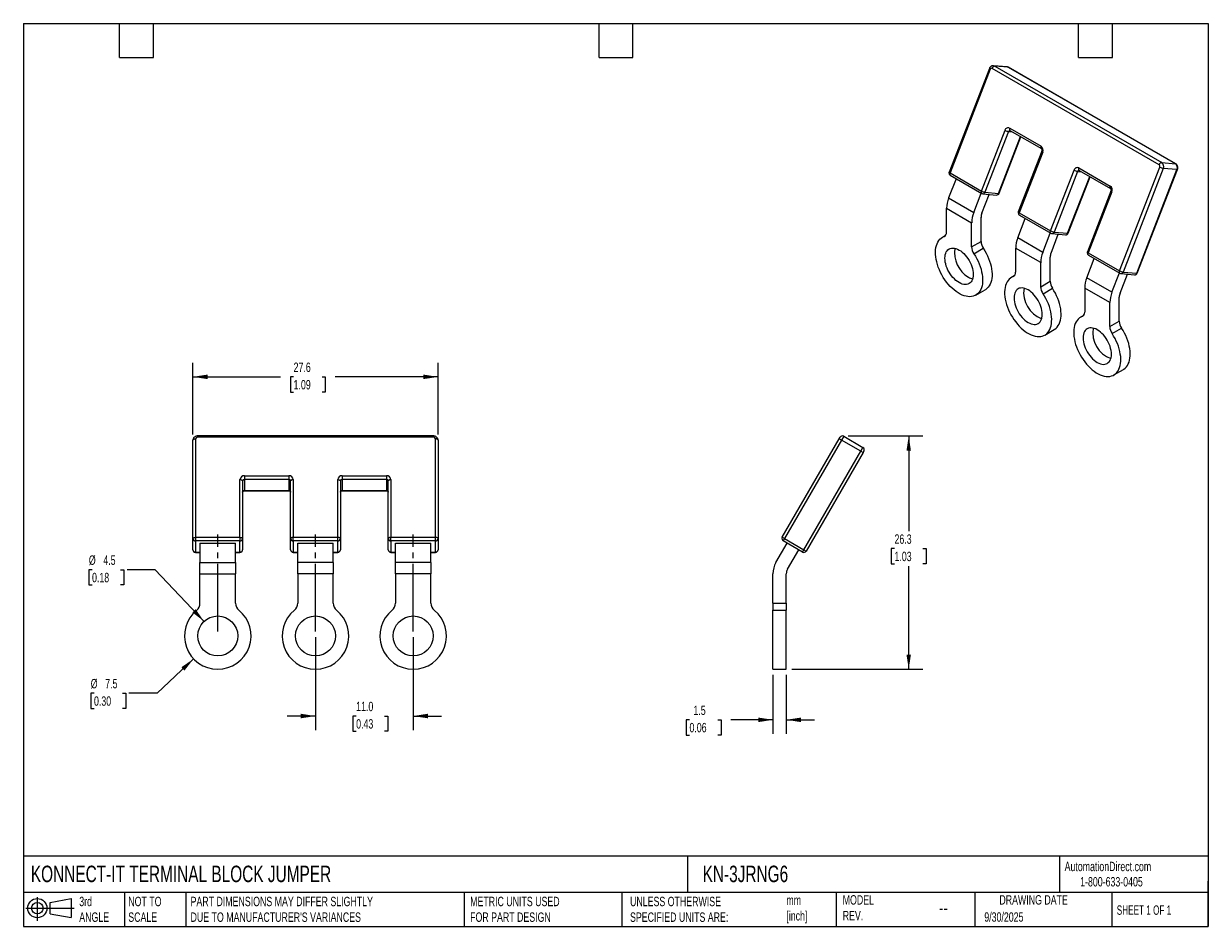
# Model space of a CAD drawing. Header units: millimetres. Extents: x 3 to 137, y 3 to 105.
import ezdxf

# ---------------------------------------------------------------- set-up
doc = ezdxf.new("R2010")
doc.units = ezdxf.units.MM
doc.header["$LTSCALE"] = 0.5
doc.linetypes.add('SLD-Center', pattern=[19.05, 15.24, -1.27, 1.27, -1.27])
doc.linetypes.add('SLD-Solid', pattern=[0])
doc.layers.add('CENTER', color=40, linetype='SLD-Center')
doc.layers.add('SLD-DEFPOINTS', color=7, linetype='Continuous')
doc.layers.add('DIMENSIONS', color=140, linetype='SLD-Solid', lineweight=25)
doc.layers.add('TEXT', color=140, linetype='SLD-Solid', lineweight=25)
doc.styles.add('SLDTEXTSTYLE0', font='TXT', dxfattribs={"width": 0.7})
doc.styles.add('SLDTEXTSTYLE1', font='TXT', dxfattribs={"width": 0.65})
doc.dimstyles.new('SLDDIMSTYLE0', dxfattribs={"dimtxt": 1.079004, "dimasz": 1.651, "dimexe": 0, "dimexo": 0.0625, "dimgap": 0.269751, "dimtad": 0, "dimtih": 1, "dimtoh": 1, "dimdec": 1, "dimrnd": 1e-09, "dimzin": 4, "dimdsep": 46, "dimtxsty": 'SLDTEXTSTYLE0', "dimsah": 1, "dimcen": 0.09, "dimadec": 0, "dimazin": 1, "dimtfac": 1, "dimtdec": 1, "dimtmove": 0, "dimatfit": 0, "dimfxl": 0, "dimfrac": 2, "dimtolj": 1, "dimtzin": 12, "dimarcsym": 0})
doc.dimstyles.new('SLDDIMSTYLE1', dxfattribs={"dimtxt": 1.079004, "dimasz": 1.651, "dimexe": 0, "dimexo": 0.0625, "dimgap": 0.269751, "dimtad": 0, "dimtih": 1, "dimtoh": 1, "dimdec": 1, "dimrnd": 1e-09, "dimzin": 12, "dimdsep": 46, "dimtxsty": 'SLDTEXTSTYLE0', "dimsah": 1, "dimcen": 0, "dimadec": 0, "dimazin": 3, "dimtfac": 1, "dimtdec": 1, "dimtofl": 0, "dimtmove": 0, "dimatfit": 3, "dimfxl": 0, "dimfrac": 2, "dimtolj": 1, "dimtzin": 12, "dimarcsym": 0})
doc.dimstyles.new('SLDDIMSTYLE2', dxfattribs={"dimtxt": 1.079004, "dimasz": 1.651, "dimexe": 0, "dimexo": 0.0625, "dimgap": 0.269751, "dimtad": 0, "dimtih": 1, "dimtoh": 1, "dimdec": 1, "dimrnd": 1e-09, "dimzin": 12, "dimdsep": 46, "dimtxsty": 'SLDTEXTSTYLE0', "dimsah": 1, "dimcen": 0.09, "dimadec": 0, "dimazin": 3, "dimtfac": 1, "dimtdec": 1, "dimtofl": 0, "dimtmove": 0, "dimatfit": 3, "dimfxl": 0, "dimfrac": 2, "dimtolj": 1, "dimtzin": 12, "dimarcsym": 0})
doc.dimstyles.new('SLDDIMSTYLE3', dxfattribs={"dimtxt": 1.079004, "dimasz": 1.651, "dimexe": 0, "dimexo": 0.0625, "dimgap": 0.269751, "dimtad": 0, "dimtih": 1, "dimtoh": 1, "dimdec": 1, "dimrnd": 1e-09, "dimzin": 12, "dimdsep": 46, "dimtxsty": 'SLDTEXTSTYLE0', "dimsah": 1, "dimcen": 0.09, "dimadec": 0, "dimazin": 3, "dimtfac": 1, "dimtdec": 1, "dimtmove": 0, "dimatfit": 0, "dimfxl": 0, "dimfrac": 2, "dimtolj": 1, "dimtzin": 12, "dimarcsym": 0})

# ---------------------------------------------------------------- blocks, each defined once
blk = doc.blocks.new('Block11')
at = {"color": 7, "linetype": 'SLD-Solid', "lineweight": 18}
for p, q in [((0, 1.44), (5.44, 1.44)), ((1.29, 2.66), (1.29, 0)), ((2.74, 2.08), (5.09, 2.52)), ((2.74, 0.8), (2.74, 2.08)), ((5.09, 2.52), (5.09, 0.37)), ((2.74, 0.8), (5.09, 0.37))]:
    blk.add_line(p, q, dxfattribs=at)
for radius in [1.08, 0.643]:
    blk.add_circle((1.29, 1.44), radius, dxfattribs=at)
blk = doc.blocks.new('Block12')
at = {"layer": 'SLD-DEFPOINTS'}
blk.add_blockref('Block11', (0, 0), dxfattribs=at)
blk = doc.blocks.new('_D')
at = {"layer": 'DIMENSIONS'}
for p, q in [((36.02, 35.73), (36.02, 25.26)), ((47.02, 35.73), (47.02, 25.26)), ((36.02, 26.84), (32.85, 26.84)), ((40.6, 26.84), (40.23, 26.84)), ((40.23, 26.84), (40.23, 25.13)), ((43.8, 26.84), (44.17, 26.84)), ((44.17, 26.84), (44.17, 25.13)), ((47.02, 26.84), (50.2, 26.84)), ((40.23, 25.13), (40.6, 25.13)), ((44.17, 25.13), (43.8, 25.13))]:
    blk.add_line(p, q, dxfattribs=at)
for points in [[(36.02, 26.84), (34.37, 27.1), (34.37, 26.59)], [(47.02, 26.84), (48.67, 26.59), (48.67, 27.1)]]:
    blk.add_solid(points, dxfattribs=at)
at = {"layer": 'DIMENSIONS', "char_height": 1.058, "attachment_point": 1, "style": 'SLDTEXTSTYLE0'}
for s, insert in [('11.0', (40.6, 28.45)), ('0.43', (40.6, 26.49))]:
    blk.add_mtext(s, dxfattribs=dict(at, insert=insert))
blk = doc.blocks.new('_D_1')
at = {"layer": 'DIMENSIONS'}
for p, q in [((10.87, 43.31), (10.51, 43.31)), ((10.51, 43.31), (10.51, 41.6)), ((14.08, 43.31), (14.44, 43.31)), ((14.44, 43.31), (14.44, 41.6)), ((17.98, 43.31), (14.81, 43.31)), ((23.48, 37.49), (17.98, 43.31)), ((10.51, 41.6), (10.87, 41.6)), ((14.44, 41.6), (14.08, 41.6))]:
    blk.add_line(p, q, dxfattribs=at)
blk.add_solid([(23.48, 37.49), (22.53, 38.87), (22.16, 38.52)], dxfattribs=at)
at = {"layer": 'DIMENSIONS', "char_height": 1.058, "attachment_point": 1, "style": 'SLDTEXTSTYLE0'}
for s, insert in [('%%c', (10.51, 44.92)), ('4.5', (12.14, 44.92)), ('0.18', (10.87, 42.96))]:
    blk.add_mtext(s, dxfattribs=dict(at, insert=insert))
blk = doc.blocks.new('_D_2')
at = {"layer": 'DIMENSIONS'}
for p, q in [((22.3, 33.28), (18.19, 29.41)), ((11.09, 29.41), (10.73, 29.41)), ((10.73, 29.41), (10.73, 27.7)), ((14.29, 29.41), (14.66, 29.41)), ((14.66, 29.41), (14.66, 27.7)), ((18.19, 29.41), (15.02, 29.41)), ((10.73, 27.7), (11.09, 27.7)), ((14.66, 27.7), (14.29, 27.7))]:
    blk.add_line(p, q, dxfattribs=at)
blk.add_solid([(22.3, 33.28), (20.92, 32.33), (21.27, 31.96)], dxfattribs=at)
at = {"layer": 'DIMENSIONS', "char_height": 1.058, "attachment_point": 1, "style": 'SLDTEXTSTYLE0'}
for s, insert in [('%%c', (10.72, 31.02)), ('7.5', (12.35, 31.02)), ('0.30', (11.09, 29.06))]:
    blk.add_mtext(s, dxfattribs=dict(at, insert=insert))
blk = doc.blocks.new('_D_3')
at = {"layer": 'DIMENSIONS'}
for p, q in [((22.22, 58.53), (22.22, 66.61)), ((49.82, 58.53), (49.82, 66.61)), ((22.22, 65.02), (32.1, 65.02)), ((33.56, 65.02), (33.2, 65.02)), ((33.2, 65.02), (33.2, 63.31)), ((36.76, 65.02), (37.13, 65.02)), ((37.13, 65.02), (37.13, 63.31)), ((49.82, 65.02), (38.23, 65.02)), ((33.2, 63.31), (33.56, 63.31)), ((37.13, 63.31), (36.76, 63.31))]:
    blk.add_line(p, q, dxfattribs=at)
for points in [[(22.22, 65.02), (23.87, 64.77), (23.87, 65.28)], [(49.82, 65.02), (48.17, 65.28), (48.17, 64.77)]]:
    blk.add_solid(points, dxfattribs=at)
at = {"layer": 'DIMENSIONS', "char_height": 1.058, "attachment_point": 1, "style": 'SLDTEXTSTYLE0'}
for s, insert in [('27.6', (33.56, 66.63)), ('1.09', (33.56, 64.67))]:
    blk.add_mtext(s, dxfattribs=dict(at, insert=insert))
blk = doc.blocks.new('_D_4')
at = {"layer": 'DIMENSIONS'}
for p, q in [((87.52, 31.47), (87.52, 24.83)), ((89.02, 31.47), (89.02, 24.83)), ((78.12, 26.42), (77.76, 26.42)), ((77.76, 26.42), (77.76, 24.7)), ((81.33, 26.42), (81.69, 26.42)), ((81.69, 26.42), (81.69, 24.7)), ((87.52, 26.42), (82.79, 26.42)), ((89.02, 26.42), (92.19, 26.42)), ((77.76, 24.7), (78.12, 24.7)), ((81.69, 24.7), (81.33, 24.7))]:
    blk.add_line(p, q, dxfattribs=at)
for points in [[(87.52, 26.42), (85.87, 26.67), (85.87, 26.16)], [(89.02, 26.42), (90.67, 26.16), (90.67, 26.67)]]:
    blk.add_solid(points, dxfattribs=at)
at = {"layer": 'DIMENSIONS', "char_height": 1.058, "attachment_point": 1, "style": 'SLDTEXTSTYLE0'}
for s, insert in [('1.5', (78.57, 28.02)), ('0.06', (78.12, 26.07))]:
    blk.add_mtext(s, dxfattribs=dict(at, insert=insert))
blk = doc.blocks.new('_D_5')
at = {"layer": 'DIMENSIONS'}
for p, q in [((95.97, 58.37), (104.39, 58.37)), ((102.8, 58.37), (102.8, 47.64)), ((101.2, 45.69), (100.83, 45.69)), ((100.83, 45.69), (100.83, 43.97)), ((104.4, 45.69), (104.76, 45.69)), ((104.76, 45.69), (104.76, 43.97)), ((100.83, 43.97), (101.2, 43.97)), ((102.8, 32.11), (102.8, 43.73)), ((104.76, 43.97), (104.4, 43.97)), ((89.65, 32.11), (104.39, 32.11))]:
    blk.add_line(p, q, dxfattribs=at)
for points in [[(102.8, 58.37), (102.55, 56.71), (103.05, 56.71)], [(102.8, 32.11), (103.05, 33.76), (102.55, 33.76)]]:
    blk.add_solid(points, dxfattribs=at)
at = {"layer": 'DIMENSIONS', "char_height": 1.058, "attachment_point": 1, "style": 'SLDTEXTSTYLE0'}
for s, insert in [('26.3', (101.2, 47.29)), ('1.03', (101.2, 45.34))]:
    blk.add_mtext(s, dxfattribs=dict(at, insert=insert))

msp = doc.modelspace()

# ---------------------------------------------------------------- linework, layer by layer
for p, q in [((113.87, 99.91), (112.34, 100.05)), ((111.88, 99.74), (107.35, 88.08)), ((111.97, 99.65), (107.45, 87.98)), ((130.99, 88.89), (112.19, 99.75)), ((112.48, 100.01), (131.28, 89.15)), ((114.01, 99.87), (112.48, 100.01)), ((132.82, 89.01), (114.01, 99.87)), ((132.86, 89), (114.05, 99.85)), ((110.98, 85.94), (113.64, 92.78)), ((114.03, 92.64), (111.38, 85.8)), ((112.91, 85.67), (115.39, 92.06)), ((112.98, 85.68), (115.44, 92.03)), ((114.03, 92.64), (114.46, 92.6)), ((114.17, 93.03), (117.7, 90.99)), ((114.19, 92.76), (114.2, 92.75)), ((114.2, 92.75), (117.73, 90.71)), ((117.78, 90.42), (115.13, 83.59)), ((117.88, 90.33), (115.23, 83.49)), ((118.76, 81.45), (121.41, 88.29)), ((121.81, 88.15), (119.16, 81.31)), ((121.81, 88.15), (122.24, 88.11)), ((121.94, 88.54), (125.48, 86.5)), ((121.97, 88.27), (121.98, 88.26)), ((121.98, 88.26), (125.51, 86.22)), ((126.54, 76.96), (131.07, 88.63)), ((131.46, 88.49), (126.94, 76.82)), ((128.47, 76.69), (132.99, 88.35)), ((128.53, 76.7), (133.06, 88.36)), ((131.28, 89.15), (132.82, 89.01)), ((132.99, 88.35), (131.46, 88.49)), ((108.13, 87.33), (107.29, 85.16)), ((107.45, 87.98), (110.98, 85.94)), ((107.48, 87.71), (111.02, 85.67)), ((120.69, 81.18), (123.17, 87.57)), ((120.76, 81.19), (123.22, 87.54)), ((110.12, 83.52), (110.96, 85.7)), ((111.04, 83.44), (111.86, 85.56)), ((111.14, 85.63), (112.67, 85.49)), ((111.38, 85.8), (112.91, 85.67)), ((125.56, 85.93), (122.91, 79.1)), ((125.66, 85.84), (123, 79)), ((107.29, 85.16), (110.12, 83.52)), ((107.05, 81.29), (107.05, 84)), ((107.05, 84), (109.88, 82.37)), ((110.94, 80.27), (110.94, 82.98)), ((115.07, 80.67), (115.91, 82.84)), ((115.23, 83.49), (118.76, 81.45)), ((115.26, 83.22), (118.8, 81.18)), ((109.88, 79.66), (109.88, 82.37)), ((106.94, 80.92), (106.59, 80.72)), ((106.79, 80.81), (106.89, 80.87)), ((109.88, 79.66), (110.94, 80.27)), ((117.9, 79.03), (115.07, 80.67)), ((117.9, 79.03), (118.74, 81.21)), ((118.82, 78.95), (119.64, 81.07)), ((118.92, 81.14), (120.45, 81)), ((119.16, 81.31), (120.69, 81.18)), ((110.14, 78.87), (111.2, 79.49)), ((114.83, 79.51), (114.83, 76.8)), ((117.66, 77.88), (114.83, 79.51)), ((123, 79), (126.54, 76.96)), ((123.04, 78.73), (126.57, 76.69)), ((117.66, 75.17), (117.66, 77.88)), ((118.72, 75.78), (118.72, 78.49)), ((122.85, 76.18), (123.69, 78.35)), ((114.72, 76.43), (114.37, 76.22)), ((114.57, 76.32), (114.67, 76.38)), ((125.68, 74.54), (122.85, 76.18)), ((125.68, 74.54), (126.52, 76.72)), ((126.59, 74.46), (127.42, 76.58)), ((126.7, 76.65), (128.23, 76.51)), ((126.94, 76.82), (128.47, 76.69)), ((110.34, 74.22), (111.4, 74.83)), ((117.66, 75.17), (118.72, 75.78)), ((117.92, 74.38), (118.98, 75)), ((122.61, 75.02), (122.61, 72.31)), ((125.44, 73.39), (122.61, 75.02)), ((125.44, 70.68), (125.44, 73.39)), ((126.5, 71.29), (126.5, 74)), ((122.5, 71.94), (122.15, 71.73)), ((122.35, 71.83), (122.45, 71.89)), ((125.44, 70.68), (126.5, 71.29)), ((118.12, 69.73), (119.18, 70.34)), ((125.7, 69.89), (126.76, 70.51)), ((125.9, 65.24), (126.96, 65.85)), ((22.22, 46.81), (22.22, 57.89)), ((22.52, 58.04), (22.52, 46.96)), ((49.32, 58.37), (22.72, 58.37)), ((22.72, 58.37), (22.72, 58.22)), ((49.32, 58.22), (22.72, 58.22)), ((49.32, 58.37), (49.32, 58.22)), ((49.52, 46.96), (49.52, 58.04)), ((49.82, 57.89), (49.82, 46.81)), ((88.57, 46.96), (94.97, 58.04)), ((95.23, 57.89), (88.83, 46.81)), ((94.97, 58.04), (95.07, 58.22)), ((95.23, 57.89), (94.97, 58.04)), ((95.48, 58.33), (95.23, 57.89)), ((97.4, 56.64), (95.23, 57.89)), ((95.48, 58.33), (97.65, 57.08)), ((91, 45.56), (97.4, 56.64)), ((97.66, 56.49), (91.26, 45.41)), ((97.4, 56.64), (97.65, 57.08)), ((97.4, 56.64), (97.66, 56.49)), ((97.76, 56.67), (97.66, 56.49)), ((27.52, 46.96), (27.52, 53.45)), ((28.02, 53.89), (33.02, 53.89)), ((28.02, 53.89), (28.02, 53.48)), ((33.02, 53.48), (28.02, 53.48)), ((28.02, 53.48), (28.02, 52.23)), ((33.02, 53.89), (33.02, 53.48)), ((33.02, 53.48), (33.02, 52.23)), ((33.52, 53.45), (33.52, 46.96)), ((38.52, 46.96), (38.52, 53.45)), ((39.02, 53.89), (44.02, 53.89)), ((39.02, 53.89), (39.02, 53.48)), ((44.02, 53.48), (39.02, 53.48)), ((39.02, 53.48), (39.02, 52.23)), ((44.02, 53.89), (44.02, 53.48)), ((44.02, 53.48), (44.02, 52.23)), ((44.52, 53.45), (44.52, 46.96)), ((27.82, 53.3), (27.82, 46.81)), ((28.02, 52.23), (33.02, 52.23)), ((28.02, 52.23), (28.02, 52.19)), ((28.02, 52.19), (33.02, 52.19)), ((33.02, 52.23), (33.02, 52.19)), ((33.22, 46.81), (33.22, 53.3)), ((38.82, 53.3), (38.82, 46.81)), ((39.02, 52.23), (44.02, 52.23)), ((39.02, 52.23), (39.02, 52.19)), ((39.02, 52.19), (44.02, 52.19)), ((44.02, 52.23), (44.02, 52.19)), ((44.22, 46.81), (44.22, 53.3)), ((22.22, 45.56), (22.22, 46.81)), ((22.52, 46.96), (27.52, 46.96)), ((22.52, 46.96), (22.52, 46.55)), ((27.52, 46.96), (27.52, 46.55)), ((27.82, 46.81), (27.82, 45.56)), ((33.22, 45.56), (33.22, 46.81)), ((33.52, 46.55), (33.52, 46.96)), ((33.52, 46.96), (38.52, 46.96)), ((38.52, 46.55), (38.52, 46.96)), ((38.82, 46.81), (38.82, 45.56)), ((44.22, 45.56), (44.22, 46.81)), ((44.52, 46.55), (44.52, 46.96)), ((44.52, 46.96), (49.52, 46.96)), ((49.52, 46.55), (49.52, 46.96)), ((49.82, 46.81), (49.82, 45.56)), ((88.83, 46.81), (88.57, 46.96)), ((88.83, 46.81), (88.68, 46.55)), ((88.83, 46.81), (91, 45.56)), ((27.52, 46.55), (22.52, 46.55)), ((22.52, 46.55), (22.52, 45.3)), ((23.02, 46.3), (27.02, 46.3)), ((23.02, 46.3), (23.02, 44.11)), ((27.02, 44.11), (27.02, 46.3)), ((27.52, 45.3), (27.52, 46.55)), ((38.52, 46.55), (33.52, 46.55)), ((33.52, 46.55), (33.52, 45.3)), ((34.02, 46.3), (38.02, 46.3)), ((34.02, 44.11), (34.02, 46.3)), ((38.02, 44.11), (38.02, 46.3)), ((38.52, 45.3), (38.52, 46.55)), ((49.52, 46.55), (44.52, 46.55)), ((44.52, 46.55), (44.52, 45.3)), ((45.02, 46.3), (49.02, 46.3)), ((45.02, 44.11), (45.02, 46.3)), ((49.02, 44.11), (49.02, 46.3)), ((49.52, 45.3), (49.52, 46.55)), ((87.85, 44.11), (89.12, 46.3)), ((90.85, 45.3), (88.68, 46.55)), ((89.15, 43.36), (90.42, 45.55)), ((90.85, 45.3), (91, 45.56)), ((91, 45.56), (91.26, 45.41)), ((22.52, 45.3), (23.02, 45.3)), ((22.52, 45.26), (22.52, 45.3)), ((22.52, 45.26), (23.02, 45.26)), ((23.02, 44.11), (27.02, 44.11)), ((23.02, 42.86), (23.02, 44.11)), ((27.02, 45.3), (27.52, 45.3)), ((27.02, 45.26), (27.52, 45.26)), ((27.02, 44.11), (27.02, 42.86)), ((27.52, 45.26), (27.52, 45.3)), ((33.52, 45.3), (34.02, 45.3)), ((33.52, 45.3), (33.52, 45.26)), ((33.52, 45.26), (34.02, 45.26)), ((38.02, 44.11), (34.02, 44.11)), ((34.02, 42.86), (34.02, 44.11)), ((38.02, 45.3), (38.52, 45.3)), ((38.02, 45.26), (38.52, 45.26)), ((38.02, 44.11), (38.02, 42.86)), ((38.52, 45.3), (38.52, 45.26)), ((44.52, 45.3), (45.02, 45.3)), ((44.52, 45.3), (44.52, 45.26)), ((44.52, 45.26), (45.02, 45.26)), ((49.02, 44.11), (45.02, 44.11)), ((45.02, 42.86), (45.02, 44.11)), ((49.02, 45.3), (49.52, 45.3)), ((49.02, 45.26), (49.52, 45.26)), ((49.02, 44.11), (49.02, 42.86)), ((49.52, 45.3), (49.52, 45.26)), ((23.02, 42.86), (27.02, 42.86)), ((23.02, 39.54), (23.02, 42.86)), ((27.02, 39.54), (27.02, 42.86)), ((38.02, 42.86), (34.02, 42.86)), ((34.02, 42.86), (34.02, 39.54)), ((38.02, 39.54), (38.02, 42.86)), ((49.02, 42.86), (45.02, 42.86)), ((45.02, 42.86), (45.02, 39.54)), ((49.02, 39.54), (49.02, 42.86)), ((87.52, 39.54), (87.52, 42.86)), ((89.02, 39.54), (89.02, 42.86)), ((89.02, 39.54), (89.02, 42.86)), ((87.52, 39.54), (89.02, 39.54)), ((87.52, 39.54), (87.52, 38.76)), ((87.52, 32.11), (87.52, 38.76)), ((87.52, 38.76), (89.02, 38.76)), ((89.02, 39.54), (89.02, 38.76)), ((89.02, 39.54), (89.02, 38.76)), ((89.02, 39.54), (89.02, 39.54)), ((89.02, 32.11), (89.02, 38.76)), ((89.02, 32.11), (89.02, 38.76)), ((89.02, 38.76), (89.02, 38.76)), ((87.52, 32.11), (89.02, 32.11)), ((89.02, 32.11), (89.02, 32.11))]:
    msp.add_line(p, q)
at = {"flags": 128}
for points in [[(112.34, 100.05), (112.4, 100.04), (112.48, 100.01)], [(114.01, 99.87), (113.93, 99.9), (113.87, 99.91)], [(114.05, 99.85), (114.04, 99.86), (114.01, 99.87)], [(114.17, 93.03), (114.15, 92.97), (114.14, 92.92), (114.14, 92.87), (114.14, 92.83), (114.16, 92.79), (114.18, 92.77), (114.2, 92.75)], [(117.7, 90.99), (117.68, 90.93), (117.67, 90.88), (117.67, 90.83), (117.68, 90.79), (117.69, 90.75), (117.72, 90.72), (117.73, 90.71)], [(117.88, 90.33), (117.84, 90.35), (117.81, 90.37), (117.79, 90.39), (117.78, 90.41), (117.78, 90.42)], [(121.94, 88.54), (121.93, 88.48), (121.92, 88.43), (121.92, 88.38), (121.92, 88.34), (121.94, 88.3), (121.96, 88.28), (121.98, 88.26)], [(132.86, 89), (132.85, 89), (132.82, 89.01)], [(132.99, 88.35), (133.02, 88.35), (133.05, 88.35), (133.06, 88.36), (133.06, 88.36)], [(107.45, 87.98), (107.43, 87.93), (107.42, 87.88), (107.42, 87.83), (107.43, 87.79), (107.44, 87.75), (107.46, 87.72), (107.48, 87.71)], [(110.98, 85.94), (110.97, 85.89), (110.96, 85.84), (110.96, 85.79), (110.96, 85.74), (110.98, 85.71), (111, 85.68), (111.02, 85.67)], [(112.98, 85.68), (112.98, 85.68), (112.96, 85.67), (112.94, 85.67), (112.91, 85.67)], [(125.48, 86.5), (125.46, 86.44), (125.45, 86.39), (125.45, 86.34), (125.46, 86.3), (125.47, 86.26), (125.49, 86.23), (125.51, 86.22)], [(125.66, 85.84), (125.62, 85.86), (125.59, 85.88), (125.57, 85.9), (125.56, 85.92), (125.56, 85.93)], [(115.23, 83.49), (115.19, 83.52), (115.16, 83.54), (115.14, 83.56), (115.13, 83.58), (115.13, 83.59)], [(115.26, 83.22), (115.24, 83.23), (115.22, 83.26), (115.2, 83.3), (115.2, 83.34), (115.2, 83.39), (115.21, 83.44), (115.23, 83.49)], [(118.8, 81.18), (118.78, 81.19), (118.76, 81.22), (118.74, 81.25), (118.73, 81.3), (118.73, 81.35), (118.74, 81.4), (118.76, 81.45)], [(110.14, 78.87), (110.31, 78.6), (110.47, 78.32), (110.61, 78.03), (110.74, 77.74), (110.85, 77.44), (110.94, 77.15), (111.01, 76.85), (111.07, 76.57), (111.1, 76.29), (111.12, 76.01), (111.11, 75.75), (111.09, 75.5), (111.05, 75.27), (110.98, 75.05), (110.9, 74.85), (110.8, 74.67), (110.69, 74.51), (110.55, 74.37), (110.41, 74.26), (110.24, 74.17), (110.07, 74.1), (109.88, 74.06), (109.68, 74.04), (109.47, 74.05), (109.26, 74.09), (109.04, 74.15), (108.81, 74.23), (108.58, 74.34), (108.35, 74.47), (108.13, 74.63), (107.9, 74.8), (107.68, 75), (107.46, 75.21), (107.26, 75.44), (107.06, 75.69), (106.87, 75.95), (106.69, 76.22), (106.53, 76.5), (106.38, 76.78), (106.25, 77.07), (106.13, 77.37), (106.03, 77.66), (105.95, 77.96), (105.89, 78.25), (105.85, 78.53), (105.82, 78.81), (105.82, 79.07), (105.83, 79.33), (105.87, 79.57), (105.92, 79.79), (106, 80), (106.09, 80.19), (106.2, 80.36), (106.32, 80.51), (106.47, 80.63), (106.62, 80.73), (106.79, 80.81)], [(120.69, 81.18), (120.72, 81.18), (120.74, 81.18), (120.75, 81.19), (120.76, 81.19)], [(108.47, 75.63), (108.29, 75.74), (108.11, 75.88), (107.94, 76.04), (107.78, 76.21), (107.62, 76.4), (107.48, 76.6), (107.34, 76.82), (107.22, 77.04), (107.12, 77.27), (107.03, 77.5), (106.97, 77.73), (106.92, 77.95), (106.89, 78.17), (106.88, 78.39), (106.89, 78.59), (106.92, 78.77), (106.97, 78.94), (107.03, 79.09), (107.12, 79.22), (107.22, 79.33), (107.34, 79.42), (107.48, 79.48), (107.62, 79.51), (107.78, 79.52), (107.94, 79.5), (108.11, 79.46), (108.29, 79.4), (108.47, 79.3), (108.65, 79.19), (108.82, 79.05), (108.99, 78.9), (109.16, 78.72), (109.31, 78.53), (109.46, 78.33), (109.59, 78.12), (109.71, 77.89), (109.82, 77.67), (109.9, 77.44), (109.97, 77.21), (110.02, 76.98), (110.05, 76.76), (110.06, 76.55), (110.05, 76.35), (110.02, 76.16), (109.97, 75.99), (109.9, 75.84), (109.82, 75.71), (109.71, 75.6), (109.59, 75.52), (109.46, 75.46), (109.31, 75.42), (109.16, 75.41), (108.99, 75.43), (108.82, 75.47), (108.65, 75.54), (108.47, 75.63)], [(111.2, 79.49), (111.37, 79.21), (111.53, 78.93), (111.67, 78.64), (111.8, 78.35), (111.91, 78.05), (112, 77.76), (112.07, 77.47), (112.13, 77.18), (112.16, 76.9), (112.18, 76.63), (112.18, 76.36), (112.15, 76.11), (112.11, 75.88), (112.05, 75.66), (111.96, 75.46), (111.87, 75.28), (111.75, 75.12), (111.62, 74.99), (111.47, 74.87), (111.4, 74.83)], [(123, 79), (122.97, 79.03), (122.94, 79.05), (122.92, 79.07), (122.91, 79.09), (122.91, 79.1)], [(123.04, 78.73), (123.02, 78.74), (123, 78.77), (122.98, 78.81), (122.98, 78.85), (122.98, 78.9), (122.99, 78.95), (123, 79)], [(114.57, 76.32), (114.4, 76.24), (114.24, 76.14), (114.1, 76.02), (113.98, 75.87), (113.87, 75.7), (113.77, 75.51), (113.7, 75.3), (113.65, 75.08), (113.61, 74.84), (113.6, 74.58), (113.6, 74.32), (113.62, 74.04), (113.67, 73.76), (113.73, 73.47), (113.81, 73.17), (113.91, 72.88), (114.03, 72.58), (114.16, 72.29), (114.31, 72.01), (114.47, 71.73), (114.65, 71.46), (114.84, 71.2), (115.04, 70.95), (115.24, 70.72), (115.46, 70.51), (115.68, 70.31), (115.9, 70.14), (116.13, 69.98), (116.36, 69.85), (116.59, 69.74), (116.81, 69.66), (117.03, 69.6), (117.25, 69.56), (117.46, 69.55), (117.66, 69.57), (117.84, 69.61), (118.02, 69.68), (118.18, 69.77), (118.33, 69.88), (118.47, 70.02), (118.58, 70.18), (118.68, 70.36), (118.76, 70.56), (118.83, 70.78), (118.87, 71.01), (118.89, 71.26), (118.9, 71.52), (118.88, 71.79), (118.85, 72.08), (118.79, 72.36), (118.72, 72.66), (118.63, 72.95), (118.52, 73.25), (118.39, 73.54), (118.25, 73.83), (118.09, 74.11), (117.92, 74.38)], [(126.57, 76.69), (126.56, 76.7), (126.53, 76.73), (126.52, 76.76), (126.51, 76.81), (126.51, 76.86), (126.52, 76.91), (126.54, 76.96)], [(128.47, 76.69), (128.5, 76.69), (128.52, 76.69), (128.53, 76.7), (128.53, 76.7)], [(116.25, 74.81), (116.07, 74.91), (115.89, 74.97), (115.72, 75.01), (115.56, 75.03), (115.4, 75.02), (115.25, 74.99), (115.12, 74.93), (115, 74.84), (114.9, 74.73), (114.81, 74.6), (114.74, 74.45), (114.7, 74.28), (114.67, 74.1), (114.66, 73.9), (114.67, 73.68), (114.7, 73.46), (114.74, 73.24), (114.81, 73.01), (114.9, 72.78), (115, 72.55), (115.12, 72.33), (115.25, 72.11), (115.4, 71.91), (115.56, 71.72), (115.72, 71.55), (115.89, 71.39), (116.07, 71.25), (116.25, 71.14), (116.42, 71.05), (116.6, 70.98), (116.77, 70.94), (116.94, 70.92), (117.09, 70.93), (117.24, 70.97), (117.37, 71.03), (117.49, 71.11), (117.59, 71.22), (117.68, 71.35), (117.75, 71.5), (117.8, 71.67), (117.83, 71.86), (117.84, 72.06), (117.83, 72.27), (117.8, 72.49), (117.75, 72.72), (117.68, 72.95), (117.59, 73.18), (117.49, 73.4), (117.37, 73.63), (117.24, 73.84), (117.09, 74.04), (116.94, 74.23), (116.77, 74.41), (116.6, 74.56), (116.42, 74.7), (116.25, 74.81)], [(119.18, 70.34), (119.24, 70.38), (119.39, 70.5), (119.53, 70.63), (119.64, 70.79), (119.74, 70.97), (119.82, 71.17), (119.89, 71.39), (119.93, 71.62), (119.95, 71.87), (119.96, 72.13), (119.94, 72.41), (119.91, 72.69), (119.85, 72.98), (119.78, 73.27), (119.69, 73.56), (119.58, 73.86), (119.45, 74.15), (119.31, 74.44), (119.15, 74.72), (118.98, 75)], [(122.35, 71.83), (122.18, 71.75), (122.02, 71.65), (121.88, 71.53), (121.75, 71.38), (121.64, 71.21), (121.55, 71.02), (121.48, 70.81), (121.42, 70.59), (121.39, 70.35), (121.37, 70.09), (121.38, 69.83), (121.4, 69.55), (121.45, 69.27), (121.51, 68.98), (121.59, 68.68), (121.69, 68.39), (121.8, 68.09), (121.94, 67.8), (122.09, 67.51), (122.25, 67.24), (122.43, 66.97), (122.61, 66.71), (122.81, 66.46), (123.02, 66.23), (123.24, 66.02), (123.46, 65.82), (123.68, 65.65), (123.91, 65.49), (124.14, 65.36), (124.37, 65.25), (124.59, 65.17), (124.81, 65.11), (125.03, 65.07), (125.24, 65.06), (125.43, 65.08), (125.62, 65.12), (125.8, 65.19), (125.96, 65.28), (126.11, 65.39), (126.24, 65.53), (126.36, 65.69), (126.46, 65.87), (126.54, 66.07), (126.6, 66.29), (126.65, 66.52), (126.67, 66.77), (126.68, 67.03), (126.66, 67.3), (126.62, 67.59), (126.57, 67.87), (126.5, 68.17), (126.41, 68.46), (126.3, 68.76), (126.17, 69.05), (126.03, 69.34), (125.87, 69.62), (125.7, 69.89)], [(124.02, 70.32), (123.85, 70.42), (123.67, 70.48), (123.5, 70.52), (123.33, 70.54), (123.18, 70.53), (123.03, 70.5), (122.9, 70.44), (122.78, 70.35), (122.68, 70.24), (122.59, 70.11), (122.52, 69.96), (122.47, 69.79), (122.44, 69.61), (122.43, 69.41), (122.44, 69.19), (122.47, 68.97), (122.52, 68.75), (122.59, 68.52), (122.68, 68.29), (122.78, 68.06), (122.9, 67.84), (123.03, 67.62), (123.18, 67.42), (123.33, 67.23), (123.5, 67.06), (123.67, 66.9), (123.85, 66.76), (124.02, 66.65), (124.2, 66.56), (124.38, 66.49), (124.55, 66.45), (124.71, 66.43), (124.87, 66.44), (125.02, 66.48), (125.15, 66.54), (125.27, 66.62), (125.37, 66.73), (125.46, 66.86), (125.53, 67.01), (125.58, 67.18), (125.61, 67.37), (125.62, 67.57), (125.61, 67.78), (125.58, 68), (125.53, 68.23), (125.46, 68.46), (125.37, 68.69), (125.27, 68.91), (125.15, 69.14), (125.02, 69.35), (124.87, 69.55), (124.71, 69.74), (124.55, 69.92), (124.38, 70.07), (124.2, 70.21), (124.02, 70.32)], [(126.96, 65.85), (127.02, 65.89), (127.17, 66), (127.3, 66.14), (127.42, 66.3), (127.52, 66.48), (127.6, 66.68), (127.66, 66.9), (127.71, 67.13), (127.73, 67.38), (127.74, 67.64), (127.72, 67.92), (127.69, 68.2), (127.63, 68.49), (127.56, 68.78), (127.47, 69.07), (127.36, 69.37), (127.23, 69.66), (127.09, 69.95), (126.93, 70.23), (126.76, 70.51)], [(22.22, 57.89), (22.23, 57.92), (22.25, 57.95), (22.27, 57.98), (22.31, 58), (22.36, 58.02), (22.41, 58.03), (22.47, 58.04), (22.52, 58.04)], [(49.82, 57.89), (49.82, 57.92), (49.8, 57.95), (49.77, 57.98), (49.74, 58), (49.69, 58.02), (49.64, 58.03), (49.58, 58.04), (49.52, 58.04)], [(27.52, 53.45), (27.58, 53.45), (27.64, 53.44), (27.69, 53.43), (27.74, 53.41), (27.77, 53.39), (27.8, 53.36), (27.82, 53.33), (27.82, 53.3)], [(33.52, 53.45), (33.47, 53.45), (33.41, 53.44), (33.36, 53.43), (33.31, 53.41), (33.27, 53.39), (33.25, 53.36), (33.23, 53.33), (33.22, 53.3)], [(38.52, 53.45), (38.58, 53.45), (38.64, 53.44), (38.69, 53.43), (38.74, 53.41), (38.77, 53.39), (38.8, 53.36), (38.82, 53.33), (38.82, 53.3)], [(44.52, 53.45), (44.47, 53.45), (44.41, 53.44), (44.36, 53.43), (44.31, 53.41), (44.27, 53.39), (44.25, 53.36), (44.23, 53.33), (44.22, 53.3)], [(22.22, 46.81), (22.23, 46.84), (22.25, 46.86), (22.27, 46.89), (22.31, 46.91), (22.36, 46.93), (22.41, 46.95), (22.47, 46.95), (22.52, 46.96)], [(27.52, 46.96), (27.58, 46.95), (27.64, 46.95), (27.69, 46.93), (27.74, 46.91), (27.77, 46.89), (27.8, 46.86), (27.82, 46.84), (27.82, 46.81)], [(33.52, 46.96), (33.47, 46.95), (33.41, 46.95), (33.36, 46.93), (33.31, 46.91), (33.27, 46.89), (33.25, 46.86), (33.23, 46.84), (33.22, 46.81)], [(38.82, 46.81), (38.82, 46.84), (38.8, 46.86), (38.77, 46.89), (38.74, 46.91), (38.69, 46.93), (38.64, 46.95), (38.58, 46.95), (38.52, 46.96)], [(44.52, 46.96), (44.47, 46.95), (44.41, 46.95), (44.36, 46.93), (44.31, 46.91), (44.27, 46.89), (44.25, 46.86), (44.23, 46.84), (44.22, 46.81)], [(49.82, 46.81), (49.82, 46.84), (49.8, 46.86), (49.77, 46.89), (49.74, 46.91), (49.69, 46.93), (49.64, 46.95), (49.58, 46.95), (49.52, 46.96)]]:
    msp.add_lwpolyline(points, dxfattribs=at)
for centre in [(25.02, 35.86), (36.02, 35.86), (47.02, 35.86)]:
    msp.add_circle(centre, 2.25)
for centre, radius, start, end in [((112.02, 99.79), 0.152, 200.2633, 252.1043), ((112.12, 99.61), 0.152, 64.7492, 165.9983), ((112.53, 99.65), 0.356, 98.6007, 164.5265), ((114, 92.69), 0.38, 64.7492, 165.9983), ((114.21, 93.77), 1.14, 240.1095, 261.2221), ((114.19, 92.59), 0.166, 89.7179, 163.1203), ((117.38, 90.55), 0.543, 336.0238, 53.9768), ((107.63, 87.97), 0.3, 158.7943, 180), ((107.49, 88.13), 0.152, 200.2633, 252.1043), ((121.78, 88.19), 0.38, 64.7492, 165.9983), ((121.98, 89.28), 1.14, 240.1095, 261.2221), ((121.97, 88.1), 0.166, 89.7179, 163.1203), ((131.34, 88.8), 0.356, 98.6007, 164.5265), ((130.87, 88.71), 0.217, 336.0238, 53.9768), ((131.64, 89.62), 1.14, 240.1095, 261.2221), ((130.96, 88.71), 0.543, 336.0238, 53.9768), ((132.5, 88.57), 0.543, 336.0238, 53.9768), ((107.63, 87.97), 0.3, 180, 240.0027), ((111.55, 86.94), 1.14, 240.1095, 261.2221), ((111.17, 85.93), 0.3, 240.0027, 264.8905), ((111.15, 85.87), 0.24, 268.2619, 344.6162), ((112.7, 85.79), 0.3, 264.8905, 338.7943), ((112.67, 85.74), 0.249, 269.7602, 343.1179), ((125.16, 86.06), 0.543, 336.0238, 53.9768), ((110.31, 83.94), 3.25, 157.9788, 178.8918), ((113.14, 82.3), 3.25, 157.9788, 178.8918), ((112.24, 82.95), 1.3, 157.9788, 178.8918), ((115.41, 83.48), 0.3, 158.7943, 180), ((115.41, 83.48), 0.3, 180, 240.0027), ((119.33, 82.45), 1.14, 240.1095, 261.2221), ((106.58, 81.23), 0.473, 296.1878, 7.099), ((112.43, 80.33), 1.49, 182.2541, 214.5313), ((118.09, 79.45), 3.25, 157.9788, 178.8918), ((118.95, 81.44), 0.3, 240.0027, 264.8905), ((118.93, 81.38), 0.24, 268.2619, 344.6162), ((120.48, 81.3), 0.3, 264.8905, 338.7943), ((120.45, 81.25), 0.249, 269.7602, 343.1179), ((111.17, 78.99), 3.2, 171.0233, 239.1824), ((111.37, 79.72), 1.49, 182.2541, 214.5313), ((120.91, 77.81), 3.25, 157.9788, 178.8918), ((120.02, 78.46), 1.3, 157.9788, 178.8918), ((123.19, 78.99), 0.3, 158.7943, 180), ((123.19, 78.99), 0.3, 180, 240.0027), ((110.38, 77.66), 1.65, 239.2416, 256.5619), ((114.36, 76.74), 0.473, 296.1878, 7.099), ((125.86, 74.96), 3.25, 157.9788, 178.8918), ((127.11, 77.95), 1.14, 240.1095, 261.2221), ((126.72, 76.95), 0.3, 240.0027, 264.8905), ((126.7, 76.89), 0.24, 268.2619, 344.6162), ((128.25, 76.81), 0.3, 264.8905, 338.7943), ((128.23, 76.76), 0.249, 269.7602, 343.1179), ((118.85, 74.48), 3.11, 170.3045, 249.6901), ((119.14, 75.23), 1.49, 182.2541, 214.5313), ((120.21, 75.84), 1.49, 182.2541, 214.5313), ((128.69, 73.32), 3.25, 157.9788, 178.8918), ((127.8, 73.97), 1.3, 157.9788, 178.8918), ((122.14, 72.25), 0.473, 296.1878, 7.099), ((126.92, 70.74), 1.49, 182.2541, 214.5313), ((127.98, 71.35), 1.49, 182.2541, 214.5313), ((126.63, 69.99), 3.11, 170.3045, 249.6901), ((22.71, 58.03), 0.188, 86.1887, 175.5981), ((49.34, 58.03), 0.188, 4.4019, 93.8113), ((95.33, 58.07), 0.3, 60, 150), ((97.5, 56.82), 0.3, 330, 60), ((27.99, 53.42), 0.47, 86.1887, 175.5981), ((28.01, 53.29), 0.188, 86.1887, 175.5981), ((33.05, 53.42), 0.47, 4.4019, 93.8113), ((33.04, 53.29), 0.188, 4.4019, 93.8113), ((38.99, 53.42), 0.47, 86.1887, 175.5981), ((39.01, 53.29), 0.188, 86.1887, 175.5981), ((44.05, 53.42), 0.47, 4.4019, 93.8113), ((44.04, 53.29), 0.188, 4.4019, 93.8113), ((28.01, 52.04), 0.188, 86.1887, 175.5981), ((33.04, 52.04), 0.188, 4.4019, 93.8113), ((39.01, 52.04), 0.188, 86.1887, 175.5981), ((44.04, 52.04), 0.188, 4.4019, 93.8113), ((22.5, 46.83), 0.282, 184.4019, 273.8113), ((27.54, 46.83), 0.282, 266.1887, 355.5981), ((33.5, 46.83), 0.282, 184.4019, 273.8113), ((38.54, 46.83), 0.282, 266.1887, 355.5981), ((44.5, 46.83), 0.282, 184.4019, 273.8113), ((49.54, 46.83), 0.282, 266.1887, 355.5981), ((88.83, 46.81), 0.3, 150, 240), ((22.52, 45.56), 0.3, 180, 270), ((22.5, 45.58), 0.282, 184.4019, 273.8113), ((27.52, 45.56), 0.3, 270, 0), ((27.54, 45.58), 0.282, 266.1887, 355.5981), ((33.52, 45.56), 0.3, 180, 270), ((33.5, 45.58), 0.282, 184.4019, 273.8113), ((38.52, 45.56), 0.3, 270, 0), ((38.54, 45.58), 0.282, 266.1887, 355.5981), ((44.52, 45.56), 0.3, 180, 270), ((44.5, 45.58), 0.282, 184.4019, 273.8113), ((49.52, 45.56), 0.3, 270, 0), ((49.54, 45.58), 0.282, 266.1887, 355.5981), ((91, 45.56), 0.3, 240, 330), ((90.02, 42.86), 2.5, 150, 180), ((90.02, 42.86), 1, 150, 180), ((90.02, 42.86), 1, 150, 180), ((25.02, 35.86), 3.75, 129.1667, 50.8333), ((22.02, 39.54), 1, 309.1667, 0), ((28.02, 39.54), 1, 180, 230.8333), ((36.02, 35.86), 3.75, 129.1667, 50.8333), ((33.02, 39.54), 1, 309.1667, 0), ((39.02, 39.54), 1, 180, 230.8333), ((47.02, 35.86), 3.75, 129.1667, 50.8333), ((44.02, 39.54), 1, 309.1667, 0), ((50.02, 39.54), 1, 180, 230.8333)]:
    msp.add_arc(centre, radius, start, end)
for points, knots in [([(112.34, 100.05), (112.34, 100.05), (112.3, 100.05), (112.22, 100.04), (112.13, 100.01), (112.04, 99.96), (111.96, 99.89), (111.91, 99.82), (111.89, 99.76), (111.88, 99.74)], [0, 0, 0, 0, 0.027944, 0.201143, 0.370527, 0.538705, 0.708372, 0.881661, 1, 1, 1, 1]), ([(114.05, 99.85), (114.02, 99.87), (113.97, 99.9), (113.9, 99.91), (113.87, 99.91)], [0, 0, 0, 0, 0.51616, 1, 1, 1, 1]), ([(117.73, 90.71), (117.74, 90.71), (117.74, 90.71), (117.76, 90.69), (117.78, 90.65), (117.8, 90.59), (117.81, 90.52), (117.8, 90.46), (117.79, 90.43), (117.78, 90.42)], [0, 0, 0, 0, 0.080846, 0.250815, 0.424301, 0.588222, 0.751193, 0.91438, 1, 1, 1, 1]), ([(133.06, 88.36), (133.07, 88.39), (133.09, 88.45), (133.1, 88.55), (133.09, 88.67), (133.06, 88.78), (133, 88.87), (132.94, 88.95), (132.88, 88.98), (132.86, 89)], [0, 0, 0, 0, 0.1112561, 0.2667914, 0.4255012, 0.5873768, 0.7326182, 0.8751112, 1, 1, 1, 1]), ([(125.51, 86.22), (125.51, 86.22), (125.52, 86.22), (125.54, 86.2), (125.56, 86.16), (125.58, 86.1), (125.58, 86.03), (125.57, 85.97), (125.56, 85.94), (125.56, 85.93)], [0, 0, 0, 0, 0.080846, 0.250815, 0.4243007, 0.5882224, 0.751193, 0.9143797, 1, 1, 1, 1]), ([(22.72, 58.37), (22.7, 58.36), (22.63, 58.36), (22.53, 58.33), (22.43, 58.28), (22.34, 58.2), (22.27, 58.11), (22.23, 58), (22.23, 57.93), (22.22, 57.89)], [0, 0, 0, 0, 0.109361, 0.258166, 0.408486, 0.558973, 0.708131, 0.854694, 1, 1, 1, 1]), ([(49.82, 57.89), (49.82, 57.92), (49.82, 57.99), (49.78, 58.09), (49.73, 58.18), (49.65, 58.25), (49.56, 58.31), (49.46, 58.35), (49.38, 58.36), (49.33, 58.37), (49.32, 58.37)], [0, 0, 0, 0, 0.12533, 0.264073, 0.401876, 0.540046, 0.679714, 0.821622, 0.961518, 1, 1, 1, 1]), ([(27.82, 52.05), (27.82, 52.06), (27.82, 52.07), (27.83, 52.09), (27.86, 52.13), (27.9, 52.16), (27.96, 52.18), (28, 52.18), (28.02, 52.19)], [0, 0, 0, 0, 0.07947, 0.297274, 0.48286, 0.653454, 0.831329, 1, 1, 1, 1]), ([(33.02, 52.19), (33.03, 52.19), (33.06, 52.18), (33.12, 52.17), (33.17, 52.14), (33.2, 52.11), (33.22, 52.08), (33.22, 52.06), (33.22, 52.05)], [0, 0, 0, 0, 0.0721238, 0.2404832, 0.4135071, 0.5922895, 0.7847691, 1, 1, 1, 1]), ([(38.82, 52.05), (38.82, 52.06), (38.82, 52.07), (38.83, 52.09), (38.86, 52.13), (38.9, 52.16), (38.96, 52.18), (39, 52.18), (39.02, 52.19)], [0, 0, 0, 0, 0.07947, 0.297274, 0.48286, 0.653454, 0.831329, 1, 1, 1, 1]), ([(44.02, 52.19), (44.03, 52.19), (44.06, 52.18), (44.12, 52.17), (44.17, 52.14), (44.2, 52.11), (44.22, 52.08), (44.22, 52.06), (44.22, 52.05)], [0, 0, 0, 0, 0.072124, 0.240483, 0.413507, 0.592289, 0.784769, 1, 1, 1, 1])]:
    msp.add_open_spline(points, degree=3, knots=knots)
at = {"layer": 'CENTER'}
for p, q in [((25.02, 36.36), (25.02, 47.28)), ((36.02, 36.36), (36.02, 47.28)), ((47.02, 36.36), (47.02, 47.28))]:
    msp.add_line(p, q, dxfattribs=at)
at = {"layer": 'TEXT'}
for p, q in [((3.17, 104.78), (136.52, 104.78)), ((3.17, 104.78), (3.17, 3.17)), ((13.97, 100.97), (13.97, 104.78)), ((17.78, 100.97), (17.78, 104.78)), ((67.94, 100.97), (67.94, 104.78)), ((71.75, 100.97), (71.75, 104.78)), ((121.92, 100.97), (121.92, 104.78)), ((125.73, 100.97), (125.73, 104.78)), ((136.52, 104.78), (136.52, 3.17)), ((13.97, 100.97), (17.78, 100.97)), ((67.94, 100.97), (71.75, 100.97)), ((121.92, 100.97), (125.73, 100.97)), ((136.52, 11.06), (3.17, 11.06)), ((77.88, 11.06), (77.88, 6.98)), ((119.79, 11.06), (119.79, 6.98)), ((136.52, 3.17), (136.52, 8.26)), ((136.52, 6.98), (3.17, 6.98)), ((14.52, 6.98), (14.52, 3.17)), ((21.42, 6.98), (21.42, 3.17)), ((52.74, 6.98), (52.74, 3.17)), ((70.5, 6.98), (70.5, 3.17)), ((94.65, 6.98), (94.65, 3.17)), ((110.23, 6.98), (110.23, 3.17)), ((125.67, 6.98), (125.67, 3.17)), ((3.17, 3.17), (136.52, 3.17))]:
    msp.add_line(p, q, dxfattribs=at)

# ---------------------------------------------------------------- block references
at = {"layer": 'SLD-DEFPOINTS'}
msp.add_blockref('Block12', (3.42, 3.78), dxfattribs=at)

# ---------------------------------------------------------------- texts
at = {"layer": 'TEXT'}
for s, insert, char_height, attachment_point, style in [('KONNECT-IT TERMINAL BLOCK JUMPER', (3.98, 10), 1.8521, 1, 'SLDTEXTSTYLE0'), ('KN-3JRNG6', (79.6, 10), 1.852, 1, 'SLDTEXTSTYLE0'), ('AutomationDirect.com', (120.35, 10.44), 1.0583, 1, 'SLDTEXTSTYLE0'), ('1-800-633-0405', (122.1, 8.72), 1.0583, 1, 'SLDTEXTSTYLE0'), ('MODEL ^JREV.', (95.37, 6.68), 1.0583, 1, 'SLDTEXTSTYLE0'), ('DRAWING DATE', (116.86, 6.68), 1.0583, 2, 'SLDTEXTSTYLE0'), ('3rd^JANGLE', (9.43, 6.5), 1.058, 1, 'SLDTEXTSTYLE0'), ('NOT TO^JSCALE', (14.95, 6.5), 1.0583, 1, 'SLDTEXTSTYLE0'), ("PART DIMENSIONS MAY DIFFER SLIGHTLY ^JDUE TO MANUFACTURER'S VARIANCES", (21.96, 6.5), 1.0583, 1, 'SLDTEXTSTYLE0'), ('METRIC UNITS USED ^JFOR PART DESIGN', (53.43, 6.5), 1.0583, 1, 'SLDTEXTSTYLE0'), ('UNLESS OTHERWISE ^JSPECIFIED UNITS ARE:', (71.43, 6.5), 1.0583, 1, 'SLDTEXTSTYLE0'), ('mm^J[inch]', (89.03, 6.65), 1.058, 1, 'SLDTEXTSTYLE0'), ('SHEET 1 OF 1', (126.22, 5.53), 1.0583, 1, 'SLDTEXTSTYLE1'), ('--', (106.21, 6.06), 1.587, 1, 'SLDTEXTSTYLE0'), ('9/30/2025', (111.31, 4.75), 1.058, 1, 'SLDTEXTSTYLE0')]:
    msp.add_mtext(s, dxfattribs=dict(at, insert=insert, char_height=char_height, attachment_point=attachment_point, style=style))

# ---------------------------------------------------------------- dimensions: what is measured, and where the dimension line sits
at = {"layer": 'DIMENSIONS'}
for base, p1, p2, dimstyle, picture, middle in [((22.22, 65.02), (49.82, 57.89), (22.22, 57.89), 'SLDDIMSTYLE2', '_D_3', (35.16, 65.02)), ((47.02, 26.84), (36.02, 36.36), (47.02, 36.36), 'SLDDIMSTYLE0', '_D', (42.2, 26.84))]:
    dim = msp.add_linear_dim(base=base, p1=p1, p2=p2, dimstyle=dimstyle, dxfattribs=at)
    dim.commit()
    dim.dimension.update_dxf_attribs({"geometry": picture, "text_midpoint": middle, "dimtype": 160})
for base, p1, p2, angle, dimstyle, picture, middle in [((102.8, 58.37), (89.02, 32.11), (95.33, 58.37), 90, 'SLDDIMSTYLE2', '_D_5', (102.8, 45.69)), ((89.02, 26.42), (87.52, 32.11), (89.02, 32.11), 0, 'SLDDIMSTYLE3', '_D_4', (79.73, 26.42))]:
    dim = msp.add_linear_dim(base=base, p1=p1, p2=p2, angle=angle, dimstyle=dimstyle, dxfattribs=at)
    dim.commit()
    dim.dimension.update_dxf_attribs({"geometry": picture, "text_midpoint": middle, "dimtype": 160})
for p1, p2, picture, middle in [((26.57, 34.22), (23.48, 37.49), '_D_1', (12.48, 43.31)), ((27.75, 38.43), (22.3, 33.28), '_D_2', (12.69, 29.41))]:
    dim = msp.add_diameter_dim_2p(p1=p1, p2=p2, dimstyle='SLDDIMSTYLE1', dxfattribs=at)
    dim.commit()
    dim.dimension.update_dxf_attribs({"geometry": picture, "text_midpoint": middle, "dimtype": 163})

doc.saveas('drawing.dxf')
